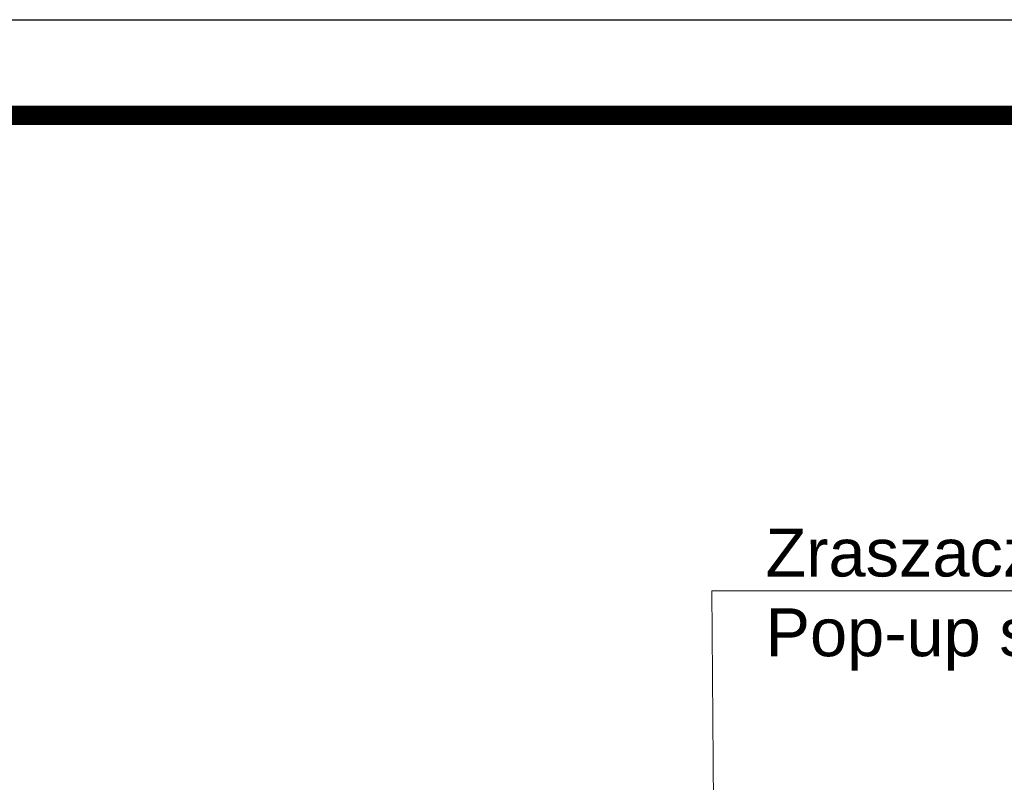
# Model space of a CAD drawing. Extents: x -118729 to -53705, y 33529 to 45095.
# Tile 57 of 83: x -61220 to -60705, y 36100 to 36499. Entities that reach past the tile are written whole.
import ezdxf

# ---------------------------------------------------------------- set-up
doc = ezdxf.new("R2010")
doc.units = 0
doc.header["$LTSCALE"] = 10
doc.header["$MEASUREMENT"] = 0
doc.layers.get('0').update_dxf_attribs({"color": 9, "linetype": 'CONTINUOUS'})
doc.layers.add('S_TAB_RZĘDNYCH', color=9, linetype='CONTINUOUS', lineweight=13)
doc.styles.add('ROMANS', font='arial.ttf', dxfattribs={"height": 20})

msp = doc.modelspace()

# ---------------------------------------------------------------- linework, layer by layer
msp.add_lwpolyline([(-63607.139447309, 36498.91731600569), (-59407.139447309, 36498.91731600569), (-59407.139447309, 33528.91731600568), (-63607.139447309, 33528.91731600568)], close=True)
at = {"const_width": 10}
msp.add_lwpolyline([(-63507.139447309, 33578.91731600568), (-63507.139447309, 36448.91731600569), (-59457.139447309, 36448.91731600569), (-59457.139447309, 33578.91731600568)], close=True, dxfattribs=at)
at = {"layer": 'S_TAB_RZĘDNYCH', "color": 7}
for p, q in [((-60249.02455072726, 36200.27873668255), (-60857.84937395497, 36200.27873668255)), ((-60857.84937395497, 36200.27873668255), (-60856.51203250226, 36028.18062213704))]:
    msp.add_line(p, q, dxfattribs=at)

# ---------------------------------------------------------------- texts
at = {"layer": 'S_TAB_RZĘDNYCH', "color": 7, "insert": (-60829.84937395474, 36232.81682630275), "char_height": 25, "width": 1064.920747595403, "attachment_point": 1, "style": 'ROMANS'}
msp.add_mtext('Zraszacz w standardowej pozycji\\PPop-up sprinkler standard position', dxfattribs=at)

doc.saveas('drawing.dxf')
